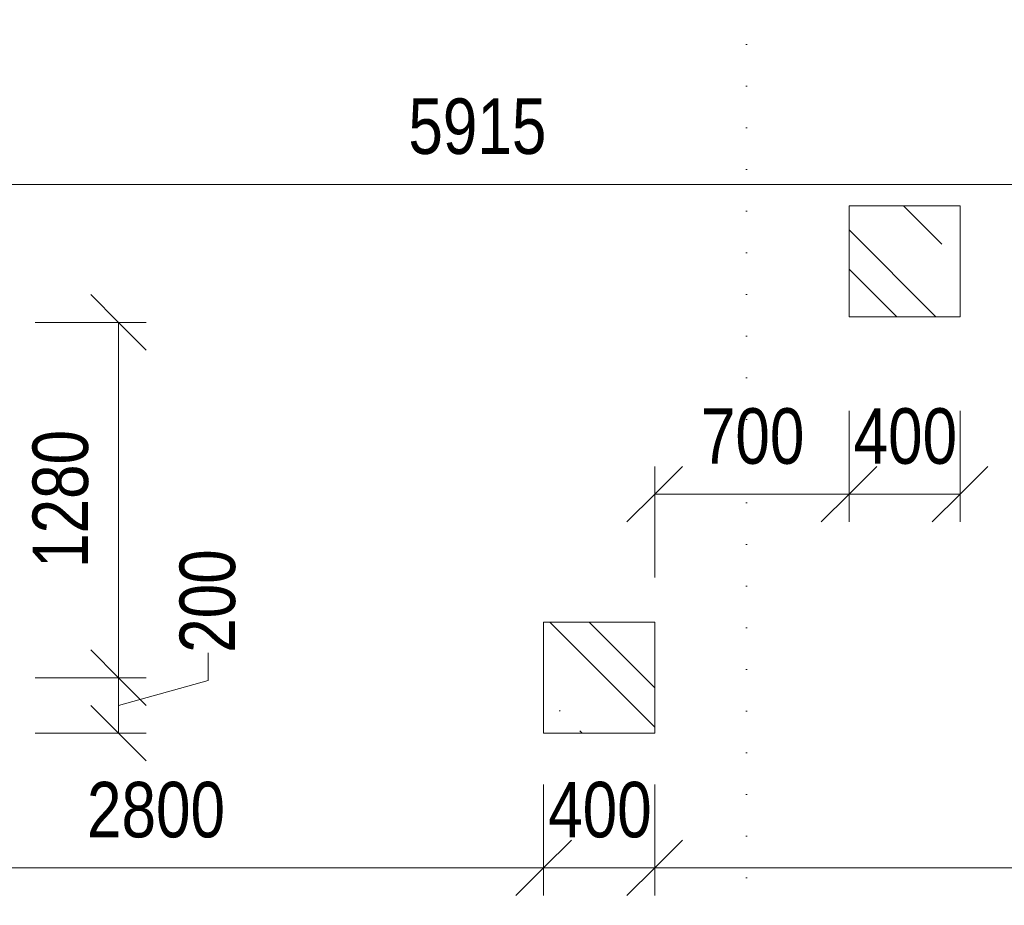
# Model space of a CAD drawing. Header units: millimetres. Extents: x 75701 to 402820, y 135 to 33652.
# Tile 49 of 52: x 388517 to 392063, y 23070 to 26260. Entities that reach past the tile are written whole.
import ezdxf

# ---------------------------------------------------------------- set-up
doc = ezdxf.new("R2010")
doc.units = ezdxf.units.MM
doc.linetypes.add('Tečkovaná 1_5mm', pattern=[150, 0, -150])
for name, color, linetype, lineweight in [('CA_KOTY', 3, 'Continuous', 9), ('CA_KOTY-100', 3, 'Continuous', 9), ('CA_POHHRA25', 7, 'Continuous', 13), ('CA_REZY', 1, 'Continuous', 25), ('CA_REZYZNACKY', 1, 'Continuous', 9)]:
    doc.layers.add(name, color=color, linetype=linetype, lineweight=lineweight)
doc.styles.add('Arial_2', font='arial.ttf', dxfattribs={"width": 0.8, "height": 200})
doc.dimstyles.new('HP_Přímá_-_2_mm_Ariel_1-100', dxfattribs={"dimscale": 304.8, "dimtxt": 204.05188, "dimasz": 0.656168, "dimexe": 0.328084, "dimexo": 0.0625, "dimgap": 0.164042, "dimtad": 1, "dimdec": 0, "dimzin": 0, "dimdsep": 46, "dimtxsty": 'Arial_2', "dimblk1": 'OBLIQUE', "dimblk2": 'OBLIQUE', "dimsah": 1, "dimcen": 0.09, "dimazin": 0, "dimtfac": 1, "dimtdec": 4, "dimtix": 1, "dimtmove": 0, "dimatfit": 3, "dimfxl": 0.984252, "dimfxlon": 1, "dimtvp": 1, "dimtolj": 1, "dimtzin": 0, "dimarcsym": 2})
doc.dimstyles.new('HP_Přímá_-_2_mm_Ariel_1-100_1', dxfattribs={"dimscale": 304.8, "dimtxt": 204.05188, "dimasz": 0.656168, "dimexe": 0.328084, "dimexo": 0.0625, "dimgap": 0.164042, "dimtad": 1, "dimdec": 0, "dimzin": 0, "dimdsep": 46, "dimtxsty": 'Arial_2', "dimblk1": 'OBLIQUE', "dimblk2": 'OBLIQUE', "dimsah": 1, "dimcen": 0.09, "dimazin": 0, "dimtfac": 1, "dimtdec": 4, "dimtix": 1, "dimtmove": 1, "dimatfit": 3, "dimfxl": 0.984252, "dimfxlon": 1, "dimtvp": 1, "dimtolj": 1, "dimtzin": 0, "dimarcsym": 2})

# ---------------------------------------------------------------- blocks, each defined once
blk = doc.blocks.new('Betonovy_obdelnikovy_sloup - 400 x 400mm-2344374-PŮDORYS ZÁKLADŮ PECE V ÚROVNI -3_400')
at = {"layer": 'CA_POHHRA25', "lineweight": 9}
h = blk.add_hatch(dxfattribs=at)
h.set_pattern_fill('FP_11', color=256, style=0, pattern_type=2)
h.set_pattern_definition([(135, (-145665.05, -23889.87), (-353.5534, -353.5534), []), (135, (-145523.63, -23889.87), (-353.5534, -353.5534), []), (135, (-145240.8, -23889.87), (-494.9747, -212.132), [200, -100, 3.353, -96.647])])
h.paths.add_polyline_path([(-200, -200), (200, -200), (200, 200), (-200, 200)])
for p, q in [((-200, -200), (-200, 200)), ((-200, 200), (200, 200)), ((200, 200), (200, -200)), ((200, -200), (-200, -200))]:
    blk.add_line(p, q, dxfattribs=at)
at = {"layer": 'CA_REZY', "lineweight": 13}
for p, q in [((200, 200), (-200, 200)), ((-200, 200), (-200, -200)), ((200, -200), (200, 200)), ((-200, -200), (200, -200))]:
    blk.add_line(p, q, dxfattribs=at)
blk = doc.blocks.new('Betonovy_obdelnikovy_sloup - 400 x 400mm-V15-PŮDORYS ZÁKLADŮ PECE V ÚROVNI -3_400')
at = {"layer": 'CA_POHHRA25', "lineweight": 9}
h = blk.add_hatch(dxfattribs=at)
h.set_pattern_fill('FP_12', color=256, style=0, pattern_type=2)
h.set_pattern_definition([(135, (-146765.05, -25389.9), (-353.5534, -353.5534), []), (135, (-146623.63, -25389.9), (-353.5534, -353.5534), []), (135, (-146340.8, -25389.9), (-494.9747, -212.132), [200, -100, 3.353, -96.647])])
h.paths.add_polyline_path([(-200, -200), (200, -200), (200, 200), (-200, 200)])
for p, q in [((-200, -200), (-200, 200)), ((-200, 200), (200, 200)), ((200, 200), (200, -200)), ((200, -200), (-200, -200))]:
    blk.add_line(p, q, dxfattribs=at)
at = {"layer": 'CA_REZY', "lineweight": 13}
for p, q in [((200, 200), (-200, 200)), ((-200, 200), (-200, -200)), ((200, -200), (200, 200)), ((-200, -200), (200, -200))]:
    blk.add_line(p, q, dxfattribs=at)
blk = doc.blocks.new('DIMBLOCK116-PŮDORYS ZÁKLADŮ PECE V ÚROVNI -3_400')
at = {"layer": 'CA_KOTY-100'}
for p, q in [((387203.9, 25666.9), (387203.9, 25966.9)), ((393118.9, 25666.9), (393118.9, 25966.9)), ((387203.9, 25666.9), (387303.9, 25766.9)), ((393118.9, 25666.9), (393218.9, 25766.9)), ((387203.9, 25666.9), (387103.9, 25566.9)), ((387203.9, 25666.9), (393118.9, 25666.9)), ((387203.9, 25666.9), (387203.9, 25566.9)), ((393118.9, 25666.9), (393018.9, 25566.9)), ((393118.9, 25666.9), (393118.9, 25566.9))]:
    blk.add_line(p, q, dxfattribs=at)
at = {"layer": 'CA_KOTY-100', "color": 0, "insert": (389916.6, 25976.5), "char_height": 200, "width": 587.669, "attachment_point": 1, "line_spacing_factor": 0.941778, "style": 'Arial_2'}
blk.add_mtext('5915', dxfattribs=at)
blk = doc.blocks.new('_Oblique')
at = {"color": 0, "linetype": 'ByBlock', "lineweight": -2}
blk.add_line((-0.5, -0.5), (0.5, 0.5), dxfattribs=at)
blk = doc.blocks.new('DIMBLOCK195-PŮDORYS ZÁKLADŮ PECE V ÚROVNI -3_400')
at = {"layer": 'CA_KOTY-100'}
for p, q in [((387603.9, 23205), (387603.9, 23505)), ((390403.9, 23205), (390403.9, 23505)), ((387603.9, 23205), (387703.9, 23305)), ((390403.9, 23205), (390503.9, 23305)), ((387603.9, 23205), (387503.9, 23105)), ((387603.9, 23205), (390403.9, 23205)), ((387603.9, 23205), (387603.9, 23105)), ((390403.9, 23205), (390303.9, 23105)), ((390403.9, 23205), (390403.9, 23105))]:
    blk.add_line(p, q, dxfattribs=at)
at = {"layer": 'CA_KOTY-100', "color": 0, "insert": (388759.1, 23514.6), "char_height": 200, "width": 587.669, "attachment_point": 1, "line_spacing_factor": 0.941778, "style": 'Arial_2'}
blk.add_mtext('2800', dxfattribs=at)
blk = doc.blocks.new('DIMBLOCK205-PŮDORYS ZÁKLADŮ PECE V ÚROVNI -3_400')
at = {"layer": 'CA_KOTY-100'}
for p, q in [((390403.9, 23205), (390403.9, 23505)), ((390803.9, 23205), (390803.9, 23505)), ((390403.9, 23205), (390503.9, 23305)), ((390803.9, 23205), (390903.9, 23305)), ((390403.9, 23205), (390303.9, 23105)), ((390403.9, 23205), (390803.9, 23205)), ((390403.9, 23205), (390403.9, 23105)), ((390803.9, 23205), (390703.9, 23105)), ((390803.9, 23205), (390803.9, 23105))]:
    blk.add_line(p, q, dxfattribs=at)
at = {"layer": 'CA_KOTY-100', "color": 0, "insert": (390420.3, 23514.6), "char_height": 200, "width": 440.752, "attachment_point": 1, "line_spacing_factor": 0.941778, "style": 'Arial_2'}
blk.add_mtext('400', dxfattribs=at)
blk = doc.blocks.new('DIMBLOCK206-PŮDORYS ZÁKLADŮ PECE V ÚROVNI -3_400')
at = {"layer": 'CA_KOTY-100'}
for p, q in [((390803.9, 23205), (390803.9, 23505)), ((395203.9, 23205), (395203.9, 23505)), ((390803.9, 23205), (390903.9, 23305)), ((395203.9, 23205), (395303.9, 23305)), ((390803.9, 23205), (390703.9, 23105)), ((390803.9, 23205), (395203.9, 23205)), ((390803.9, 23205), (390803.9, 23105)), ((395203.9, 23205), (395103.9, 23105)), ((395203.9, 23205), (395203.9, 23105))]:
    blk.add_line(p, q, dxfattribs=at)
at = {"layer": 'CA_KOTY-100', "color": 0, "insert": (392759.1, 23514.6), "char_height": 200, "width": 587.669, "attachment_point": 1, "line_spacing_factor": 0.941778, "style": 'Arial_2'}
blk.add_mtext('4400', dxfattribs=at)
blk = doc.blocks.new('DIMBLOCK207-PŮDORYS ZÁKLADŮ PECE V ÚROVNI -3_400')
at = {"layer": 'CA_KOTY-100'}
for p, q in [((391503.9, 24550.8), (391503.9, 24850.8)), ((390803.9, 24550.8), (390903.9, 24650.8)), ((390803.9, 24550.8), (390803.9, 24650.8)), ((391503.9, 24550.8), (391603.9, 24650.8)), ((390803.9, 24550.8), (390703.9, 24450.8)), ((390803.9, 24550.8), (391503.9, 24550.8)), ((390803.9, 24550.8), (390803.9, 24250.8)), ((391503.9, 24550.8), (391403.9, 24450.8)), ((391503.9, 24550.8), (391503.9, 24450.8))]:
    blk.add_line(p, q, dxfattribs=at)
at = {"layer": 'CA_KOTY-100', "color": 0, "insert": (390970.3, 24860.4), "char_height": 200, "width": 440.752, "attachment_point": 1, "line_spacing_factor": 0.941778, "style": 'Arial_2'}
blk.add_mtext('700', dxfattribs=at)
blk = doc.blocks.new('DIMBLOCK208-PŮDORYS ZÁKLADŮ PECE V ÚROVNI -3_400')
at = {"layer": 'CA_KOTY-100'}
for p, q in [((391503.9, 24550.8), (391503.9, 24850.8)), ((391903.9, 24550.8), (391903.9, 24850.8)), ((391503.9, 24550.8), (391603.9, 24650.8)), ((391903.9, 24550.8), (392003.9, 24650.8)), ((391503.9, 24550.8), (391403.9, 24450.8)), ((391503.9, 24550.8), (391903.9, 24550.8)), ((391503.9, 24550.8), (391503.9, 24450.8)), ((391903.9, 24550.8), (391803.9, 24450.8)), ((391903.9, 24550.8), (391903.9, 24450.8))]:
    blk.add_line(p, q, dxfattribs=at)
at = {"layer": 'CA_KOTY-100', "color": 0, "insert": (391520.3, 24860.4), "char_height": 200, "width": 440.752, "attachment_point": 1, "line_spacing_factor": 0.941778, "style": 'Arial_2'}
blk.add_mtext('400', dxfattribs=at)
blk = doc.blocks.new('DIMBLOCK233-PŮDORYS ZÁKLADŮ PECE V ÚROVNI -3_400')
at = {"layer": 'CA_KOTY-100'}
for p, q in [((388872.6, 23889.9), (388772.6, 23989.9)), ((389195.3, 23979.3), (389195.3, 23879.3)), ((388872.6, 23889.9), (388572.6, 23889.9)), ((388872.6, 23689.9), (388872.6, 23889.9)), ((388872.6, 23889.9), (388972.6, 23789.9)), ((388872.6, 23889.9), (388972.6, 23889.9)), ((389195.3, 23879.3), (388872.6, 23789.9)), ((388872.6, 23689.9), (388772.6, 23789.9)), ((388872.6, 23689.9), (388572.6, 23689.9)), ((388872.6, 23689.9), (388972.6, 23589.9)), ((388872.6, 23689.9), (388972.6, 23689.9))]:
    blk.add_line(p, q, dxfattribs=at)
at = {"layer": 'CA_KOTY-100', "color": 0, "insert": (389092.6, 23979.3), "char_height": 200, "width": 440.752, "attachment_point": 1, "rotation": 90, "line_spacing_factor": 0.941778, "style": 'Arial_2'}
blk.add_mtext('200', dxfattribs=at)
blk = doc.blocks.new('DIMBLOCK234-PŮDORYS ZÁKLADŮ PECE V ÚROVNI -3_400')
at = {"layer": 'CA_KOTY-100'}
for p, q in [((388872.6, 25169.9), (388772.6, 25269.9)), ((388872.6, 25169.9), (388572.6, 25169.9)), ((388872.6, 23889.9), (388872.6, 25169.9)), ((388872.6, 25169.9), (388972.6, 25069.9)), ((388872.6, 25169.9), (388972.6, 25169.9)), ((388872.6, 23889.9), (388772.6, 23989.9)), ((388872.6, 23889.9), (388572.6, 23889.9)), ((388872.6, 23889.9), (388972.6, 23789.9)), ((388872.6, 23889.9), (388972.6, 23889.9))]:
    blk.add_line(p, q, dxfattribs=at)
at = {"layer": 'CA_KOTY-100', "color": 0, "insert": (388562.9, 24285.1), "char_height": 200, "width": 587.669, "attachment_point": 1, "rotation": 90, "line_spacing_factor": 0.941778, "style": 'Arial_2'}
blk.add_mtext('1280', dxfattribs=at)

msp = doc.modelspace()

# ---------------------------------------------------------------- linework, layer by layer
at = {"layer": 'CA_REZYZNACKY', "linetype": 'Tečkovaná 1_5mm'}
msp.add_line((391134.4, 31874.2), (391134.4, 15424.1), dxfattribs=at)

# ---------------------------------------------------------------- block references
at = {"layer": 'CA_REZY', "lineweight": 13}
for name, p in [('Betonovy_obdelnikovy_sloup - 400 x 400mm-V15-PŮDORYS ZÁKLADŮ PECE V ÚROVNI -3_400', (391703.9, 25389.9)), ('Betonovy_obdelnikovy_sloup - 400 x 400mm-2344374-PŮDORYS ZÁKLADŮ PECE V ÚROVNI -3_400', (390603.9, 23889.9))]:
    msp.add_blockref(name, p, dxfattribs=at)

# ---------------------------------------------------------------- dimensions: what is measured, and where the dimension line sits
at = {"layer": 'CA_KOTY'}
for base, p1, p2, override, picture, middle in [((393118.9, 25666.9), (387203.9, 25966.9), (393118.9, 25966.9), {"dimpost": '<>', "dimfxl": 5915}, 'DIMBLOCK116-PŮDORYS ZÁKLADŮ PECE V ÚROVNI -3_400', (390161.4, 25819)), ((391503.9, 24550.8), (390803.9, 24250.8), (391503.9, 24850.8), {"dimpost": '<>', "dimfxl": 921.954446}, 'DIMBLOCK207-PŮDORYS ZÁKLADŮ PECE V ÚROVNI -3_400', (391153.9, 24702.9)), ((391903.9, 24550.8), (391503.9, 24850.8), (391903.9, 24850.8), {"dimpost": '<>', "dimfxl": 400}, 'DIMBLOCK208-PŮDORYS ZÁKLADŮ PECE V ÚROVNI -3_400', (391703.9, 24702.9)), ((390403.9, 23205), (387603.9, 23505), (390403.9, 23505), {"dimpost": '<>', "dimfxl": 2800.000012}, 'DIMBLOCK195-PŮDORYS ZÁKLADŮ PECE V ÚROVNI -3_400', (389003.9, 23357.1)), ((390803.9, 23205), (390403.9, 23505), (390803.9, 23505), {"dimpost": '<>', "dimfxl": 400}, 'DIMBLOCK205-PŮDORYS ZÁKLADŮ PECE V ÚROVNI -3_400', (390603.9, 23357.1)), ((395203.9, 23205), (390803.9, 23505), (395203.9, 23505), {"dimpost": '<>', "dimfxl": 4400}, 'DIMBLOCK206-PŮDORYS ZÁKLADŮ PECE V ÚROVNI -3_400', (393003.9, 23357.1))]:
    dim = msp.add_linear_dim(base=base, p1=p1, p2=p2, dimstyle='HP_Přímá_-_2_mm_Ariel_1-100', override=override, dxfattribs=at)
    dim.commit()
    dim.dimension.update_dxf_attribs({"geometry": picture, "text_midpoint": middle})
dim = msp.add_linear_dim(base=(388872.6, 25169.9), p1=(388572.6, 23889.9), p2=(388572.6, 25169.9), angle=90, dimstyle='HP_Přímá_-_2_mm_Ariel_1-100', override={"dimpost": '<>', "dimfxl": 1280}, dxfattribs=at)
dim.commit()
dim.dimension.update_dxf_attribs({"geometry": 'DIMBLOCK234-PŮDORYS ZÁKLADŮ PECE V ÚROVNI -3_400', "text_midpoint": (388720.5, 24529.9)})
dim = msp.add_linear_dim(base=(388872.6, 23889.9), p1=(388572.6, 23689.9), p2=(388572.6, 23889.9), angle=90, dimstyle='HP_Přímá_-_2_mm_Ariel_1-100_1', override={"dimpost": '<>', "dimfxl": 200.0492}, dxfattribs=at)
dim.commit()
dim.dimension.update_dxf_attribs({"geometry": 'DIMBLOCK233-PŮDORYS ZÁKLADŮ PECE V ÚROVNI -3_400', "text_midpoint": (389225.9, 24199.7), "dimtype": 160, "text_rotation": 90})

doc.saveas('drawing.dxf')
